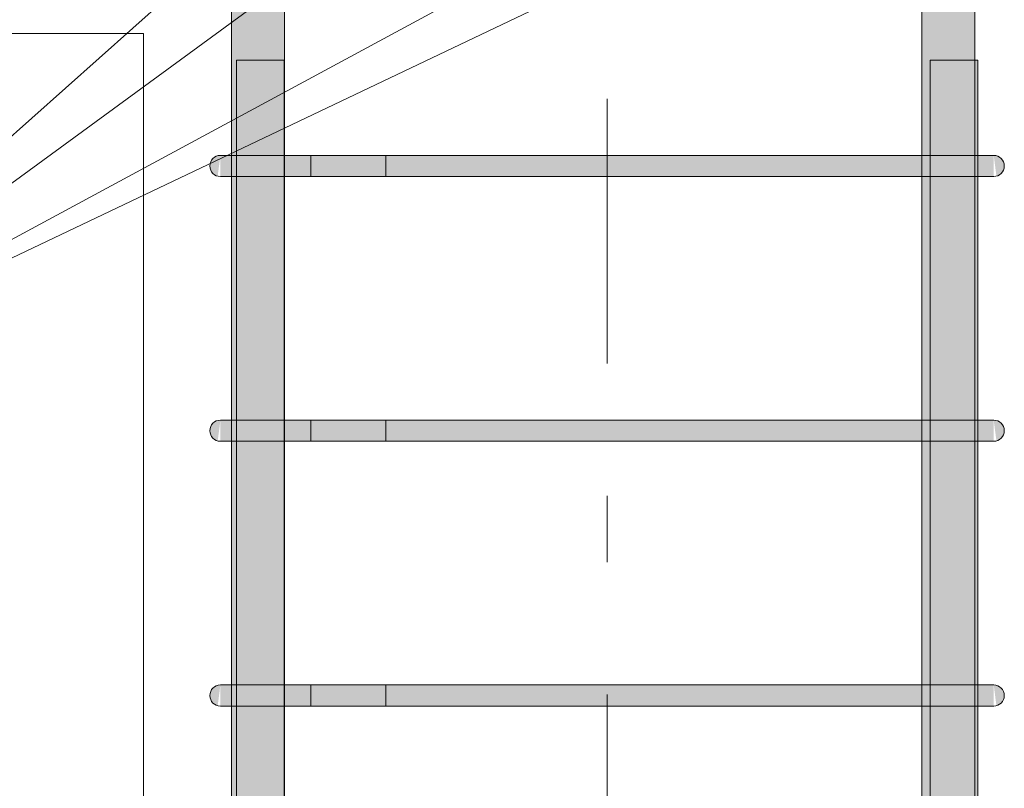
# Model space of a CAD drawing. Header units: millimetres. Extents: x 4307 to 42792, y 1610 to 10025.
# Tile 239 of 256: x 34691 to 35062, y 8385 to 8675. Entities that reach past the tile are written whole.
import ezdxf

# ---------------------------------------------------------------- set-up
doc = ezdxf.new("R2010")
doc.units = ezdxf.units.MM
doc.linetypes.add('Čára osnovy', pattern=[225, 100, -50, 25, -50])
for name, color, linetype, lineweight in [('S-BEAM', 12, 'Continuous', 9), ('S-COLS', 52, 'Continuous', 9), ('S-GRID', 1, 'Continuous', 5), ('S-RBAR', 171, 'Continuous', 5), ('S-RBAR-IDEN', 171, 'Continuous', 5)]:
    doc.layers.add(name, color=color, linetype=linetype, lineweight=lineweight)

msp = doc.modelspace()

# ---------------------------------------------------------------- hatches: boundary and pattern name
at = {"layer": 'S-RBAR'}
h = msp.add_hatch(color=7, dxfattribs=at)
h.paths.add_polyline_path([(34772.43, 7882.8), (34772.24, 7916), (34770.58, 7916), (34770.58, 7882.8)])
h.paths.add_polyline_path([(34772.24, 7924), (34772.43, 7924), (34772.24, 8016), (34770.58, 8016), (34770.58, 7924)])
h.paths.add_polyline_path([(34772.43, 8024), (34772.24, 8116), (34770.58, 8116), (34770.58, 8024), (34772.24, 8024)])
h.paths.add_polyline_path([(34770.58, 8124), (34772.43, 8124), (34772.24, 8216), (34770.58, 8216), (34770.58, 8138)])
h.paths.add_polyline_path([(34772.43, 8224), (34772.24, 8316), (34770.58, 8316), (34770.58, 8224), (34772.24, 8224)])
h.paths.add_polyline_path([(34772.43, 8324), (34772.24, 8416), (34770.58, 8416), (34770.58, 8324), (34772.24, 8324)])
h.paths.add_polyline_path([(34772.43, 8424), (34772.24, 8516), (34770.58, 8516), (34770.58, 8424), (34772.24, 8424)])
h.paths.add_polyline_path([(34772.43, 8524), (34772.24, 8616), (34770.58, 8616), (34770.58, 8524), (34772.24, 8524)])
h.paths.add_polyline_path([(34790.43, 8524), (34790.58, 8524), (34790.43, 8590.62)])
h.paths.add_polyline_path([(34772.24, 8624), (34772.43, 8624), (34772.43, 8660), (34790.43, 8660), (34790.58, 8696.09), (34790.09, 8696.46), (34789.3, 8697.5), (34788.8, 8698.71), (34788.63, 8701.67), (34788.63, 8707.64), (34770.58, 8707.64), (34770.58, 8624)])
h.paths.add_polyline_path([(34790.58, 8699.74), (34790.58, 8700), (34788.63, 8700)])
h.paths.add_polyline_path([(34770.58, 8729.64), (34788.63, 8729.64), (34788.63, 8782.8), (34770.58, 8782.8), (34770.58, 8771.67)])
h = msp.add_hatch(color=7, dxfattribs=at)
h.paths.add_polyline_path([(35034.33, 7882.8), (35034.33, 7916), (35031.23, 7916), (35031.23, 7882.8)])
h.paths.add_polyline_path([(35034.33, 7924), (35034.33, 8016), (35031.23, 8016), (35031.23, 7924)])
h.paths.add_polyline_path([(35031.23, 8024), (35034.33, 8024), (35034.33, 8116), (35031.23, 8116), (35031.23, 8107.82)])
h.paths.add_polyline_path([(35031.23, 8124), (35034.33, 8124), (35034.33, 8216), (35031.23, 8216)])
h.paths.add_polyline_path([(35034.33, 8224), (35034.33, 8316), (35031.23, 8316), (35031.23, 8224)])
h.paths.add_polyline_path([(35031.23, 8324), (35034.33, 8324), (35034.33, 8416), (35031.23, 8416), (35031.23, 8349.22)])
h.paths.add_polyline_path([(35031.23, 8424), (35034.33, 8424), (35034.33, 8516), (35031.23, 8516), (35031.23, 8469.92)])
h.paths.add_polyline_path([(35031.23, 8524), (35034.33, 8524), (35034.33, 8616), (35031.23, 8616), (35031.23, 8590.62)])
h.paths.add_polyline_path([(35031.23, 8624), (35034.33, 8624), (35034.33, 8660), (35051.23, 8660), (35051.23, 8707.64), (35042.07, 8707.64), (35041.9, 8700), (35032.07, 8700), (35032.07, 8707.64), (35031.23, 8707.64), (35031.23, 8650.97)])
h.paths.add_polyline_path([(35037.07, 8695), (35035.78, 8695.17), (35034.57, 8695.67), (35033.54, 8696.46), (35032.74, 8697.5), (35032.24, 8698.71), (35032.07, 8700), (35041.9, 8698.71), (35041.18, 8697.22), (35040.61, 8696.46), (35039.57, 8695.67), (35038.37, 8695.17)])
h.paths.add_polyline_path([(35031.23, 8729.64), (35032.07, 8729.64), (35032.07, 8782.8), (35031.23, 8782.8), (35031.23, 8771.67)])
h.paths.add_polyline_path([(35051.23, 8729.64), (35051.23, 8782.8), (35042.07, 8782.8), (35042.07, 8729.64)])
h = msp.add_hatch(color=7, dxfattribs=at)
h.paths.add_polyline_path([(34782.55, 6015), (34790.43, 6015), (34790.21, 6016), (34772.43, 6016), (34772.43, 6015), (34782.23, 6015)])
h.paths.add_polyline_path([(34790.43, 6024), (34790.21, 6116), (34772.43, 6116), (34772.43, 6024), (34790.21, 6024)])
h.paths.add_polyline_path([(34779.22, 6124), (34790.43, 6124), (34790.21, 6216), (34772.43, 6216), (34772.43, 6124), (34778.73, 6124)])
h.paths.add_polyline_path([(34790.21, 6224), (34790.43, 6224), (34790.21, 6316), (34772.43, 6316), (34772.43, 6224), (34786.38, 6224)])
h.paths.add_polyline_path([(34782.55, 6324), (34790.43, 6324), (34790.21, 6416), (34772.43, 6416), (34772.43, 6324), (34782.23, 6324)])
h.paths.add_polyline_path([(34790.43, 6424), (34790.21, 6516), (34772.43, 6516), (34772.43, 6424), (34790.21, 6424)])
h.paths.add_polyline_path([(34790.21, 6524), (34790.43, 6524), (34790.21, 6616), (34772.43, 6616), (34772.43, 6524), (34786.38, 6524)])
h.paths.add_polyline_path([(34782.23, 6624), (34790.43, 6624), (34790.21, 6716), (34772.43, 6716), (34772.43, 6624), (34779.22, 6624)])
h.paths.add_polyline_path([(34790.21, 6724), (34790.43, 6724), (34790.21, 6816), (34772.43, 6816), (34772.43, 6724), (34786.38, 6724)])
h.paths.add_polyline_path([(34779.22, 6824), (34790.43, 6824), (34790.21, 6916), (34772.43, 6916), (34772.43, 6824), (34778.73, 6824)])
h.paths.add_polyline_path([(34779.22, 6924), (34790.43, 6924), (34790.21, 7016), (34772.43, 7016), (34772.43, 6924), (34778.73, 6924)])
h.paths.add_polyline_path([(34775.48, 7024), (34790.43, 7024), (34790.21, 7116), (34772.43, 7116), (34772.43, 7024)])
h.paths.add_polyline_path([(34790.43, 7124), (34790.21, 7216), (34772.43, 7216), (34772.43, 7124), (34790.21, 7124)])
h.paths.add_polyline_path([(34775.48, 7224), (34790.43, 7224), (34790.21, 7316), (34772.43, 7316), (34772.43, 7224)])
h.paths.add_polyline_path([(34790.43, 7324), (34790.21, 7416), (34772.43, 7416), (34772.43, 7324), (34790.21, 7324)])
h.paths.add_polyline_path([(34775.48, 7424), (34790.43, 7424), (34790.21, 7516), (34772.43, 7516), (34772.43, 7424)])
h.paths.add_polyline_path([(34790.21, 7524), (34790.43, 7524), (34790.21, 7616), (34772.43, 7616), (34772.43, 7524), (34786.38, 7524)])
h.paths.add_polyline_path([(34782.55, 7624), (34790.43, 7624), (34790.21, 7716), (34772.43, 7716), (34772.43, 7624), (34782.23, 7624)])
h.paths.add_polyline_path([(34772.43, 7724), (34790.43, 7724), (34790.21, 7816), (34772.43, 7816), (34772.43, 7745.72)])
h.paths.add_polyline_path([(34778.73, 7824), (34790.43, 7824), (34790.21, 7916), (34772.43, 7916), (34772.43, 7824), (34775.48, 7824)])
h.paths.add_polyline_path([(34790.21, 7924), (34790.43, 7924), (34790.21, 8016), (34772.43, 8016), (34772.43, 7924), (34786.38, 7924)])
h.paths.add_polyline_path([(34778.73, 8024), (34790.43, 8024), (34790.21, 8116), (34772.43, 8116), (34772.43, 8024), (34775.48, 8024)])
h.paths.add_polyline_path([(34779.22, 8124), (34790.43, 8124), (34790.21, 8216), (34772.43, 8216), (34772.43, 8124), (34778.73, 8124)])
h.paths.add_polyline_path([(34790.43, 8224), (34790.21, 8316), (34772.43, 8316), (34772.43, 8224), (34790.21, 8224)])
h.paths.add_polyline_path([(34775.48, 8324), (34790.43, 8324), (34790.21, 8416), (34772.43, 8416), (34772.43, 8324)])
h.paths.add_polyline_path([(34772.43, 8424), (34790.43, 8424), (34790.21, 8516), (34772.43, 8516), (34772.43, 8439.74)])
h.paths.add_polyline_path([(34778.73, 8524), (34790.43, 8524), (34790.21, 8616), (34772.43, 8616), (34772.43, 8524), (34775.48, 8524)])
h.paths.add_polyline_path([(34790.21, 8624), (34790.43, 8624), (34790.43, 8660), (34772.43, 8660), (34772.43, 8624), (34786.38, 8624)])
h = msp.add_hatch(color=7, dxfattribs=at)
h.paths.add_polyline_path([(35049.28, 6015), (35052.33, 6015), (35052.33, 6016), (35034.33, 6016), (35034.33, 6015), (35046.03, 6015)])
h.paths.add_polyline_path([(35049.28, 6024), (35052.33, 6024), (35052.33, 6116), (35034.33, 6116), (35034.33, 6024), (35046.03, 6024)])
h.paths.add_polyline_path([(35038.38, 6124), (35052.33, 6124), (35052.33, 6216), (35034.33, 6216), (35034.33, 6124)])
h.paths.add_polyline_path([(35052.33, 6224), (35052.33, 6316), (35034.33, 6316), (35034.33, 6224), (35049.28, 6224)])
h.paths.add_polyline_path([(35046.03, 6324), (35052.33, 6324), (35052.33, 6416), (35034.33, 6416), (35034.33, 6324), (35042.21, 6324)])
h.paths.add_polyline_path([(35042.21, 6424), (35052.33, 6424), (35052.33, 6516), (35034.33, 6516), (35034.33, 6424), (35041.18, 6424)])
h.paths.add_polyline_path([(35049.28, 6524), (35052.33, 6524), (35052.33, 6616), (35034.33, 6616), (35034.33, 6524), (35046.03, 6524)])
h.paths.add_polyline_path([(35052.33, 6624), (35052.33, 6716), (35034.33, 6716), (35034.33, 6624), (35049.28, 6624)])
h.paths.add_polyline_path([(35034.33, 6724), (35052.33, 6724), (35052.33, 6816), (35034.33, 6816), (35034.33, 6780.13)])
h.paths.add_polyline_path([(35052.33, 6824), (35052.33, 6916), (35034.33, 6916), (35034.33, 6824), (35049.28, 6824)])
h.paths.add_polyline_path([(35046.03, 6924), (35052.33, 6924), (35052.33, 7016), (35034.33, 7016), (35034.33, 6924), (35042.21, 6924)])
h.paths.add_polyline_path([(35052.33, 7024), (35052.33, 7116), (35034.33, 7116), (35034.33, 7024), (35049.28, 7024)])
h.paths.add_polyline_path([(35049.28, 7124), (35052.33, 7124), (35052.33, 7216), (35034.33, 7216), (35034.33, 7124), (35046.03, 7124)])
h.paths.add_polyline_path([(35052.33, 7224), (35052.33, 7316), (35034.33, 7316), (35034.33, 7224), (35049.28, 7224)])
h.paths.add_polyline_path([(35046.03, 7324), (35052.33, 7324), (35052.33, 7416), (35034.33, 7416), (35034.33, 7324), (35042.21, 7324)])
h.paths.add_polyline_path([(35052.33, 7424), (35052.33, 7516), (35034.33, 7516), (35034.33, 7424), (35049.28, 7424)])
h.paths.add_polyline_path([(35041.18, 7524), (35052.33, 7524), (35052.33, 7616), (35034.33, 7616), (35034.33, 7524), (35038.38, 7524)])
h.paths.add_polyline_path([(35052.33, 7624), (35052.33, 7716), (35034.33, 7716), (35034.33, 7624), (35049.28, 7624)])
h.paths.add_polyline_path([(35052.33, 7724), (35052.33, 7816), (35034.33, 7816), (35034.33, 7724), (35049.28, 7724)])
h.paths.add_polyline_path([(35052.33, 7824), (35052.33, 7916), (35034.33, 7916), (35034.33, 7824), (35049.28, 7824)])
h.paths.add_polyline_path([(35052.33, 7924), (35052.33, 8016), (35034.33, 8016), (35034.33, 7924), (35049.28, 7924)])
h.paths.add_polyline_path([(35038.38, 8024), (35052.33, 8024), (35052.33, 8116), (35034.33, 8116), (35034.33, 8024)])
h.paths.add_polyline_path([(35041.18, 8124), (35052.33, 8124), (35052.33, 8216), (35034.33, 8216), (35034.33, 8124), (35038.38, 8124)])
h.paths.add_polyline_path([(35052.33, 8224), (35052.33, 8316), (35034.33, 8316), (35034.33, 8224), (35049.28, 8224)])
h.paths.add_polyline_path([(35034.33, 8324), (35052.33, 8324), (35052.33, 8416), (35034.33, 8416), (35034.33, 8349.22)])
h.paths.add_polyline_path([(35052.33, 8424), (35052.33, 8516), (35034.33, 8516), (35034.33, 8424), (35049.28, 8424)])
h.paths.add_polyline_path([(35052.33, 8524), (35052.33, 8616), (35034.33, 8616), (35034.33, 8524), (35049.28, 8524)])
h.paths.add_polyline_path([(35046.03, 8624), (35052.33, 8624), (35052.33, 8660), (35034.33, 8660), (35034.33, 8624), (35042.21, 8624)])
for points in [[(34765.34, 8616.14), (34766.38, 8624), (34764.38, 8623.46), (34762.91, 8622), (34762.38, 8620), (34762.91, 8618), (34764.38, 8616.54)], [(34779.22, 8616), (34786.38, 8616), (34786.38, 8624), (34766.38, 8624), (34766.38, 8616), (34778.73, 8616)], [(34786.38, 8616), (35038.38, 8616), (35038.38, 8624), (34786.38, 8624)], [(35057.55, 8616), (35058.38, 8616), (35058.38, 8624), (35038.38, 8624), (35038.38, 8616), (35056.86, 8616)], [(35059.41, 8616.14), (35060.38, 8616.54), (35061.84, 8618), (35062.38, 8620), (35061.84, 8622), (35060.38, 8623.46), (35058.38, 8624), (35059.04, 8618.96)], [(34765.34, 8516.14), (34766.38, 8524), (34764.38, 8523.46), (34762.91, 8522), (34762.38, 8520), (34762.91, 8518), (34764.38, 8516.54)], [(34779.22, 8516), (34786.38, 8516), (34786.38, 8524), (34766.38, 8524), (34766.38, 8516), (34778.73, 8516)], [(34786.38, 8516), (35038.38, 8516), (35038.38, 8524), (34786.38, 8524)], [(35056.86, 8516), (35058.38, 8516), (35058.38, 8524), (35038.38, 8524), (35038.38, 8516), (35054.69, 8516)], [(35059.41, 8516.14), (35060.38, 8516.54), (35061.84, 8518), (35062.38, 8520), (35061.84, 8522), (35060.38, 8523.46), (35058.38, 8524), (35059.04, 8518.96)], [(34765.34, 8416.14), (34766.38, 8424), (34764.38, 8423.46), (34762.91, 8422), (34762.38, 8420), (34762.91, 8418), (34764.38, 8416.54)], [(34767.14, 8416), (34786.38, 8416), (34786.38, 8424), (34766.38, 8424), (34766.38, 8416)], [(34786.38, 8416), (35038.38, 8416), (35038.38, 8424), (34786.38, 8424)], [(35056.86, 8416), (35058.38, 8416), (35058.38, 8424), (35038.38, 8424), (35038.38, 8416), (35054.69, 8416)], [(35059.41, 8416.14), (35060.38, 8416.54), (35061.84, 8418), (35062.38, 8420), (35061.84, 8422), (35060.38, 8423.46), (35058.38, 8424), (35059.04, 8418.96)]]:
    msp.add_hatch(color=7, dxfattribs=at).paths.add_polyline_path(points)

# ---------------------------------------------------------------- linework, layer by layer
at = {"layer": 'S-BEAM'}
for p, q in [((34737.38, 8670), (31497.38, 8670)), ((31497.38, 8670), (34737.38, 8670))]:
    msp.add_line(p, q, dxfattribs=at)
at = {"layer": 'S-COLS'}
msp.add_line((34737.38, 8670), (34737.38, 6020), dxfattribs=at)
msp.add_line((34737.38, 8670), (34737.38, 6020), dxfattribs=at)
at = {"layer": 'S-GRID', "linetype": 'Čára osnovy', "lineweight": 9}
msp.add_line((34912.38, 1795.38), (34912.38, 9850.35), dxfattribs=at)
at = {"layer": 'S-RBAR'}
for p, q in [((34770.58, 7882.8), (34770.58, 8782.8)), ((34770.58, 7882.8), (34770.58, 8782.8)), ((34790.58, 7882.8), (34790.58, 8782.8)), ((34790.58, 7882.8), (34790.58, 8782.8)), ((35031.23, 7882.8), (35031.23, 8782.8)), ((35031.23, 7882.8), (35031.23, 8782.8)), ((35051.23, 7882.8), (35051.23, 8782.8)), ((35051.23, 7882.8), (35051.23, 8782.8)), ((34790.43, 8660), (34772.43, 8660)), ((34772.43, 6015), (34772.43, 8660)), ((34790.43, 8660), (34772.43, 8660)), ((34772.43, 6015), (34772.43, 8660)), ((34790.43, 6015), (34790.43, 8660)), ((34790.43, 6015), (34790.43, 8660)), ((35052.33, 8660), (35034.33, 8660)), ((35034.33, 6015), (35034.33, 8660)), ((35052.33, 8660), (35034.33, 8660)), ((35034.33, 6015), (35034.33, 8660)), ((35052.33, 6015), (35052.33, 8660)), ((35052.33, 6015), (35052.33, 8660)), ((34772.24, 8624), (34766.38, 8624)), ((34786.38, 8624), (34766.38, 8624)), ((34786.38, 8624), (34766.38, 8624)), ((34800.52, 8624), (34766.38, 8624)), ((34800.52, 8624), (34772.24, 8624)), ((34786.38, 8624), (35038.38, 8624)), ((35038.38, 8624), (34786.38, 8624)), ((34800.52, 8624), (34800.52, 8616)), ((34800.52, 8624), (34828.81, 8624)), ((34828.81, 8616), (34828.81, 8624)), ((35058.38, 8624), (35038.38, 8624)), ((35058.38, 8624), (35038.38, 8624)), ((34772.24, 8616), (34766.38, 8616)), ((34786.38, 8616), (34766.38, 8616)), ((34800.52, 8616), (34766.38, 8616)), ((34800.52, 8616), (34772.24, 8616)), ((34786.38, 8616), (34772.24, 8616)), ((34786.38, 8616), (35038.38, 8616)), ((35038.38, 8616), (34786.38, 8616)), ((34800.52, 8616), (34828.81, 8616)), ((35058.38, 8616), (35038.38, 8616)), ((35058.38, 8616), (35038.38, 8616)), ((34772.24, 8524), (34766.38, 8524)), ((34786.38, 8524), (34766.38, 8524)), ((34786.38, 8524), (34766.38, 8524)), ((34800.52, 8524), (34766.38, 8524)), ((34800.52, 8524), (34772.24, 8524)), ((34786.38, 8524), (35038.38, 8524)), ((35038.38, 8524), (34786.38, 8524)), ((34800.52, 8524), (34800.52, 8516)), ((34800.52, 8524), (34828.81, 8524)), ((34828.81, 8516), (34828.81, 8524)), ((35058.38, 8524), (35038.38, 8524)), ((35058.38, 8524), (35038.38, 8524)), ((34772.24, 8516), (34766.38, 8516)), ((34786.38, 8516), (34766.38, 8516)), ((34800.52, 8516), (34766.38, 8516)), ((34800.52, 8516), (34772.24, 8516)), ((34786.38, 8516), (34772.24, 8516)), ((34786.38, 8516), (35038.38, 8516)), ((35038.38, 8516), (34786.38, 8516)), ((34800.52, 8516), (34828.81, 8516)), ((35058.38, 8516), (35038.38, 8516)), ((35058.38, 8516), (35038.38, 8516)), ((34772.24, 8424), (34766.38, 8424)), ((34786.38, 8424), (34766.38, 8424)), ((34786.38, 8424), (34766.38, 8424)), ((34800.52, 8424), (34766.38, 8424)), ((34800.52, 8424), (34772.24, 8424)), ((34786.38, 8424), (35038.38, 8424)), ((35038.38, 8424), (34786.38, 8424)), ((34800.52, 8424), (34800.52, 8416)), ((34800.52, 8424), (34828.81, 8424)), ((34828.81, 8416), (34828.81, 8424)), ((35058.38, 8424), (35038.38, 8424)), ((35058.38, 8424), (35038.38, 8424)), ((34772.24, 8416), (34766.38, 8416)), ((34786.38, 8416), (34766.38, 8416)), ((34800.52, 8416), (34766.38, 8416)), ((34800.52, 8416), (34772.24, 8416)), ((34786.38, 8416), (34772.24, 8416)), ((34786.38, 8416), (35038.38, 8416)), ((35038.38, 8416), (34786.38, 8416)), ((34800.52, 8416), (34828.81, 8416)), ((35058.38, 8416), (35038.38, 8416)), ((35058.38, 8416), (35038.38, 8416))]:
    msp.add_line(p, q, dxfattribs=at)
for centre, start, end in [((34766.38, 8620), 90, 270), ((34766.38, 8620), 90, 270), ((34766.38, 8620), 90, 270), ((35058.38, 8620), 270, 90), ((35058.38, 8620), 270, 90), ((34766.38, 8520), 90, 270), ((34766.38, 8520), 90, 270), ((34766.38, 8520), 90, 270), ((35058.38, 8520), 270, 90), ((35058.38, 8520), 270, 90), ((34766.38, 8420), 90, 270), ((34766.38, 8420), 90, 270), ((34766.38, 8420), 90, 270), ((35058.38, 8420), 270, 90), ((35058.38, 8420), 270, 90)]:
    msp.add_arc(centre, 4, start, end, dxfattribs=at)
at = {"layer": 'S-RBAR-IDEN'}
for p in [(35013.26, 8740.45), (34962.09, 8740.45), (34861.11, 8740.45), (34809.94, 8740.45)]:
    msp.add_line(p, (34576.47, 8532.24), dxfattribs=at)

doc.saveas('drawing.dxf')
